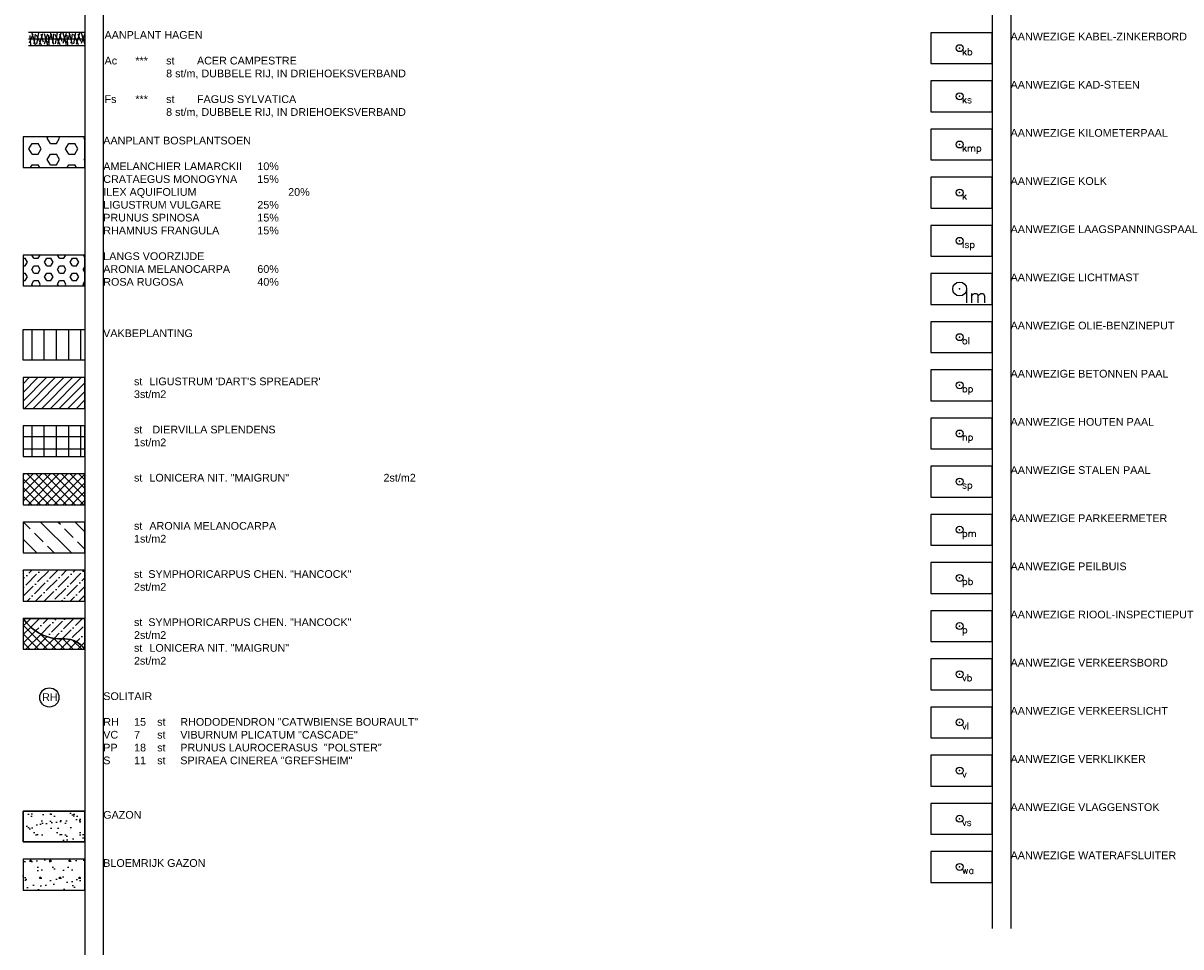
# Model space of a CAD drawing. Header units: metres. Extents: x 252743 to 254903, y 592696 to 593766.
# Tile 129 of 174: x 254283 to 254343, y 593407 to 593455. Entities that reach past the tile are written whole.
import ezdxf
from ezdxf.enums import TextEntityAlignment as Align

# ---------------------------------------------------------------- set-up
doc = ezdxf.new("R2010")
doc.units = ezdxf.units.M
for name, color, linetype, plot in [('ALGEMEEN HULP', 6, 'Continuous', False), ('N-GR-GAZON HULP', 4, 'Continuous', False), ('N-GR-HAAG-LIJN', 1, 'Continuous', False)]:
    doc.layers.add(name, color=color, linetype=linetype, plot=plot)
for name, color, linetype in [('ALGEMEEN LEGENDA 200', 7, 'Continuous'), ('ALGEMEEN TEKST 200', 7, 'Continuous'), ('B-IN-KADSTEEN', 8, 'Continuous'), ('B-IN-KILOMETERPAAL', 8, 'Continuous'), ('B-IN-LICHTMAST', 7, 'Continuous'), ('B-IN-PAAL-BETON', 8, 'Continuous'), ('B-IN-PAAL-HOUT', 8, 'Continuous'), ('B-IN-PAAL-STAAL', 8, 'Continuous'), ('B-IN-PARKEERMETER', 8, 'Continuous'), ('B-IN-PEILBUIS', 8, 'Continuous'), ('B-IN-VEKEERSREGELINSTALLATIE', 8, 'Continuous'), ('B-IN-VERKEERSBORD', 8, 'Continuous'), ('B-IN-VLAGGENMAST', 8, 'Continuous'), ('B-KL-LAAGSPANNINGSMAST', 8, 'Continuous'), ('B-KL-VERKLIKKER', 8, 'Continuous'), ('B-KL-WATERAFSLUITER', 8, 'Continuous'), ('B-KL-ZINKERBORD', 8, 'Continuous'), ('B-RI-KOLK', 8, 'Continuous'), ('B-RI-OLIE-BENZINESCHEIDER', 8, 'Continuous'), ('B-RI-RIOOLPUT', 8, 'Continuous'), ('N-GR-ARC-BEPLANTING', 82, 'Continuous'), ('N-GR-ARC-EXTENSIEF', 8, 'Continuous'), ('N-GR-ARC-GAZON', 1, 'Continuous'), ('N-GR-ARC-VAKBEPLANTING', 8, 'Continuous'), ('N-GR-BEPLANTING-LIJN', 1, 'Continuous'), ('N-GR-BEPLANTING-VAK', 3, 'Continuous'), ('N-GR-HAAG', 82, 'Continuous'), ('N-GR-SOLITAIR', 2, 'Continuous'), ('N-GR-TEKST 200', 7, 'Continuous')]:
    doc.layers.add(name, color=color, linetype=linetype)
doc.layers.add('N-GR-ARC-HAAG', color=7, linetype='Continuous', true_color=0x00db00)
doc.layers.get('0').freeze()
doc.styles.add('N_STANDAARD HOLLEMA', font='arial.ttf', dxfattribs={"height": 2})
doc.styles.add('N_STANDARD 200', font='arial.ttf', dxfattribs={"height": 0.4})
doc.styles.get("Standard").update_dxf_attribs({"font": 'simplex.shx'})

# ---------------------------------------------------------------- blocks, each defined once
blk = doc.blocks.new('hg')
for points in [[(0.222, 0.218), (0.028, -0.225)], [(0.072, 0.168), (0.097, -0.337)], [(0.165, 0.318), (0.334, -0.306)], [(0.34, 0.243), (0.271, -0.256)], [(0.403, 0.212), (0.652, -0.312)], [(0.515, 0.312), (0.415, -0.281)], [(0.715, 0.268), (0.546, -0.318)], [(0.64, 0.243), (0.766, -0.149)], [(0.81, 0.281), (0.991, -0.324)], [(0.991, 0.25), (0.81, -0.268)]]:
    blk.add_lwpolyline(points)
blk = doc.blocks.new('B_KABEL-ZINKERBORD')
blk.add_circle((0, 0), 0.9)
blk.add_point((0, 0))
blk.add_text('kb', height=1.8).set_placement((0.6, 0), align=Align.TOP_LEFT)
blk = doc.blocks.new('B_KADSTEEN')
blk.add_circle((0, 0), 0.9)
blk.add_point((0, 0))
blk.add_text('ks', height=1.8).set_placement((0.6, 0), align=Align.TOP_LEFT)
blk = doc.blocks.new('B_KILOMETERPAAL')
blk.add_circle((0, 0), 0.9)
blk.add_point((0, 0))
blk.add_text('kmp', height=1.8).set_placement((0.6, 0), align=Align.TOP_LEFT)
blk = doc.blocks.new('B_KOLK')
blk.add_circle((0, 0), 0.9)
blk.add_point((0, 0))
blk.add_text('k', height=1.8).set_placement((0.6, 0), align=Align.TOP_LEFT)
blk = doc.blocks.new('B_LAAGSPANNINGSPAAL')
blk.add_circle((0, 0), 0.9)
blk.add_point((0, 0))
blk.add_text('lsp', height=1.8).set_placement((0.6, 0), align=Align.TOP_LEFT)
blk = doc.blocks.new('B_LICHTMAST')
blk.add_circle((0, 0), 0.9)
blk.add_point((0, 0))
blk.add_text('lm', height=1.8).set_placement((0.6, 0), align=Align.TOP_LEFT)
blk = doc.blocks.new('B_OLIE-BENZINEPUT')
blk.add_circle((0, 0), 0.9)
blk.add_point((0, 0))
blk.add_text('ol', height=1.8).set_placement((0.6, 0), align=Align.TOP_LEFT)
blk = doc.blocks.new('B_PAAL-BETON')
blk.add_circle((0, 0), 0.9)
at = {"layer": 'B-IN-PAAL-BETON'}
blk.add_point((0, 0), dxfattribs=at)
blk.add_text('bp', height=1.8).set_placement((0.6, 0), align=Align.TOP_LEFT)
blk = doc.blocks.new('B_PAAL-HOUT')
blk.add_circle((0, 0), 0.9)
blk.add_point((0, 0))
blk.add_text('hp', height=1.8).set_placement((0.6, 0), align=Align.TOP_LEFT)
blk = doc.blocks.new('B_PAAL-STAAL')
blk.add_circle((0, 0), 0.9)
blk.add_point((0, 0))
blk.add_text('sp', height=1.8).set_placement((0.6, 0), align=Align.TOP_LEFT)
blk = doc.blocks.new('B_PARKEERMETER')
blk.add_circle((0, 0), 0.9)
blk.add_point((0, 0))
blk.add_text('pm', height=1.8).set_placement((0.6, 0), align=Align.TOP_LEFT)
blk = doc.blocks.new('B_PEILBUIS')
blk.add_circle((0, 0), 0.9)
blk.add_point((0, 0))
blk.add_text('pb', height=1.8).set_placement((0.6, 0), align=Align.TOP_LEFT)
blk = doc.blocks.new('B_RIOOLPUT')
blk.add_circle((0, 0), 0.9)
blk.add_point((0, 0))
blk.add_text('p', height=1.8).set_placement((0.6, 0), align=Align.TOP_LEFT)
blk = doc.blocks.new('B_VERKEERSBORD')
blk.add_circle((0, 0), 0.9)
blk.add_point((0, 0))
blk.add_text('vb', height=1.8).set_placement((0.6, 0), align=Align.TOP_LEFT)
blk = doc.blocks.new('B_VERKEERSLICHT')
blk.add_circle((0, 0), 0.9)
blk.add_point((0, 0))
blk.add_text('vl', height=1.8).set_placement((0.6, 0), align=Align.TOP_LEFT)
blk = doc.blocks.new('B_VERKLIKKER')
blk.add_circle((0, 0), 0.9)
blk.add_point((0, 0))
blk.add_text('v', height=1.8).set_placement((0.6, 0), align=Align.TOP_LEFT)
blk = doc.blocks.new('B_VLAGGENSTOK')
blk.add_circle((0, 0), 0.9)
blk.add_point((0, 0))
blk.add_text('vs', height=1.8).set_placement((0.6, 0), align=Align.TOP_LEFT)
blk = doc.blocks.new('B_WATERAFSLUITER')
blk.add_circle((0, 0), 0.9)
blk.add_point((0, 0))
blk.add_text('wa', height=1.8).set_placement((0.6, 0), align=Align.TOP_LEFT)

msp = doc.modelspace()

# ---------------------------------------------------------------- hatches: boundary and pattern name
at = {"layer": 'N-GR-ARC-BEPLANTING'}
h = msp.add_hatch(dxfattribs=at)
h.set_pattern_fill('HEX', color=256, scale=0.1)
h.set_pattern_definition([(0, (254148.33495, 593454.4288), (0, 0.5499261), [0.3175, -0.635]), (120, (254148.33495, 593454.4288), (-0.47625, -0.274963), [0.3175, -0.635]), (60, (254148.65245, 593454.4288), (-0.47625, 0.274963), [0.3175, -0.635])])
h.paths.add_polyline_path([(254283.131, 593447.131), (254286.331, 593447.131), (254286.331, 593448.731), (254283.131, 593448.731)])
h = msp.add_hatch(dxfattribs=at)
h.set_pattern_fill('HEX', color=256, scale=0.07)
h.set_pattern_definition([(0, (254148.33495, 593454.35766), (0, 0.3849483), [0.22225, -0.4445]), (120, (254148.33495, 593454.35766), (-0.333375, -0.1924741), [0.22225, -0.4445]), (60, (254148.5572, 593454.35766), (-0.333375, 0.1924741), [0.22225, -0.4445])])
h.paths.add_polyline_path([(254283.131, 593440.993), (254286.331, 593440.993), (254286.331, 593442.593), (254283.131, 593442.593)])
at = {"layer": 'N-GR-ARC-EXTENSIEF'}
h = msp.add_hatch(dxfattribs=at)
h.set_pattern_fill('SWAMP', color=256, scale=0.04)
h.set_pattern_definition([(0, (254148.33495, 593455.1238), (0.508, 0.879882), [0.127, -0.889]), (90, (254148.39845, 593455.1238), (-0.508, 0.8798818), [0.0635, -1.6962636]), (90, (254148.41433, 593455.1238), (-0.508, 0.8798818), [0.0508, -1.7089636]), (90, (254148.3826, 593455.1238), (-0.508, 0.8798818), [0.0508, -1.7089636]), (60, (254148.4302, 593455.1238), (-0.508, 0.879882), [0.04064, -0.97536]), (120, (254148.3667, 593455.1238), (-1.016, 4e-10), [0.04064, -0.97536])])
h.paths.add_polyline_path([(254283.131, 593409.631), (254286.331, 593409.631), (254286.331, 593411.231), (254283.131, 593411.231)])
at = {"layer": 'N-GR-ARC-GAZON'}
h = msp.add_hatch(dxfattribs=at)
h.set_pattern_fill('AR-SAND', color=256, scale=0.015)
h.set_pattern_definition([(37.5, (254124.5619, 593517.3337), (-0.0240005, 0.7341199), [0, -0.57912, 0, -0.6477, 0, -0.619125]), (7.5, (254124.5619, 593517.3337), (0.674285, 1.0752377), [0, -0.31242, 0, -0.52197, 0, -0.200025]), (327.5, (254124.0933, 593517.3337), (1.1864886, 0.0021558), [0, -0.1905, 0, -0.6858, 0, -0.89535]), (317.5, (254124.0933, 593517.3337), (1.1453347, 0.334394), [0, -0.09525, 0, -0.44958, 0, -0.51435])])
h.paths.add_polyline_path([(254283.131, 593412.131), (254286.331, 593412.131), (254286.331, 593413.731), (254283.131, 593413.731)])
h = msp.add_hatch(dxfattribs=at)
h.set_pattern_fill('AR-SAND', color=256, scale=0.02)
h.set_pattern_definition([(37.5, (254148.33495, 593455.1238), (-0.0320006, 0.9788265), [0, -0.77216, 0, -0.8636, 0, -0.8255]), (7.5, (254148.335, 593455.1238), (0.899047, 1.43365), [0, -0.41656, 0, -0.69596, 0, -0.2667]), (327.5, (254147.7101, 593455.1238), (1.5819847, 0.0028744), [0, -0.254, 0, -0.9144, 0, -1.1938]), (317.5, (254147.7101, 593455.1238), (1.527113, 0.445859), [0, -0.127, 0, -0.59944, 0, -0.6858])])
h.paths.add_polyline_path([(254283.132, 593409.631), (254286.332, 593409.631), (254286.332, 593411.231), (254283.132, 593411.231)])
at = {"layer": 'N-GR-ARC-VAKBEPLANTING'}
h = msp.add_hatch(dxfattribs=at)
h.set_pattern_fill('ANSI31', color=256, scale=0.2, angle=45, style=0)
h.set_pattern_definition([(90, (254148.33495, 593456.6691), (-0.635, 1e-16), [])])
h.paths.add_polyline_path([(254283.131, 593438.731), (254286.331, 593438.731), (254286.331, 593437.131), (254283.131, 593437.131)])
at = {"layer": 'N-GR-ARC-VAKBEPLANTING', "lineweight": -3}
h = msp.add_hatch(dxfattribs=at)
h.set_pattern_fill('ANSI31', color=256, scale=0.1, style=0)
h.set_pattern_definition([(45, (254033.7232, 592540.82392), (-0.2245064, 0.2245064), [])])
h.paths.add_polyline_path([(254283.131, 593434.631), (254286.331, 593434.631), (254286.331, 593436.231), (254283.131, 593436.231)])
h = msp.add_hatch(dxfattribs=at)
h.set_pattern_fill('ANSI37', color=256, scale=0.2, angle=45, style=0)
h.set_pattern_definition([(90, (254148.33495, 593456.6691), (-0.635, 1e-16), []), (180, (254148.33495, 593456.6691), (-1e-16, -0.635), [])])
h.paths.add_polyline_path([(254283.131, 593432.131), (254286.331, 593432.131), (254286.331, 593433.731), (254283.131, 593433.731)])
h = msp.add_hatch(dxfattribs=at)
h.set_pattern_fill('ANSI37', color=256, scale=0.1, style=0)
h.set_pattern_definition([(45, (254148.33495, 593456.66912), (-0.2245064, 0.2245064), []), (135, (254148.33495, 593456.66912), (-0.2245064, -0.2245064), [])])
h.paths.add_polyline_path([(254283.131, 593429.631), (254286.331, 593429.631), (254286.331, 593431.231), (254283.131, 593431.231)])
h = msp.add_hatch(dxfattribs=at)
h.set_pattern_fill('ANSI33', color=256, scale=0.2, angle=90, style=0)
h.set_pattern_definition([(135, (254148.335, 593456.6691), (-0.898026, -0.898026), []), (135, (254148.335, 593457.5671), (-0.898026, -0.898026), [0.635, -0.3175])])
h.paths.add_polyline_path([(254283.131, 593427.131), (254286.331, 593427.131), (254286.331, 593428.731), (254283.131, 593428.731)])
h = msp.add_hatch(dxfattribs=at)
h.set_pattern_fill('ANSI36', color=256, scale=0.1, style=0)
h.set_pattern_definition([(45, (254148.33495, 593456.66912), (0.1683798, 0.6173926), [0.79375, -0.15875, 0, -0.15875])])
h.paths.add_polyline_path([(254283.131, 593424.631), (254286.331, 593424.631), (254286.331, 593426.231), (254283.131, 593426.231)])
h = msp.add_hatch(dxfattribs=at)
h.set_pattern_fill('ANSI37', color=256, scale=0.1, style=0)
h.set_pattern_definition([(45, (254033.7232, 592540.82392), (-0.2245064, 0.2245064), []), (135, (254033.7232, 592540.82392), (-0.2245064, -0.2245064), [])])
edge = h.paths.add_edge_path()
edge.add_line((254283.131, 593423.731), (254283.131, 593422.131))
edge.add_line((254283.131, 593422.131), (254286.331, 593422.131))
edge.add_arc((254285.312, 593421.443), 1.229, 34.05035, 90.91622)
edge.add_arc((254285.13, 593425.076), 2.409, 213.92629, 273.86925, ccw=False)
h = msp.add_hatch(dxfattribs=at)
h.set_pattern_fill('ANSI36', color=256, scale=0.1, style=0)
h.set_pattern_definition([(45, (254033.7232, 592540.82392), (0.1683798, 0.61739261), [0.79375, -0.15875, 0, -0.15875])])
edge = h.paths.add_edge_path()
edge.add_line((254283.131, 593423.731), (254286.331, 593423.731))
edge.add_line((254286.331, 593423.731), (254286.331, 593422.131))
edge.add_arc((254285.312, 593421.443), 1.229, 34.05035, 90.91622)
edge.add_arc((254285.13, 593425.076), 2.409, 213.92629, 273.86925, ccw=False)

# ---------------------------------------------------------------- linework, layer by layer
at = {"layer": 'ALGEMEEN HULP'}
for p, q in [((254334.404, 593476.734), (254334.404, 593407.645)), ((254333.448, 593476.626), (254333.448, 593407.633)), ((254286.331, 593474.133), (254286.331, 593381.427)), ((254287.289, 593474.133), (254287.289, 593381.451))]:
    msp.add_line(p, q, dxfattribs=at)
at = {"layer": 'ALGEMEEN LEGENDA 200'}
for points in [[(254330.248, 593452.533), (254333.448, 593452.533), (254333.448, 593454.133), (254330.248, 593454.133)], [(254330.248, 593450.033), (254333.448, 593450.033), (254333.448, 593451.633), (254330.248, 593451.633)], [(254330.248, 593447.533), (254333.448, 593447.533), (254333.448, 593449.133), (254330.248, 593449.133)], [(254283.131, 593447.131), (254286.331, 593447.131), (254286.331, 593448.731), (254283.131, 593448.731)], [(254330.248, 593445.033), (254333.448, 593445.033), (254333.448, 593446.633), (254330.248, 593446.633)], [(254330.248, 593442.533), (254333.448, 593442.533), (254333.448, 593444.133), (254330.248, 593444.133)], [(254283.131, 593440.993), (254286.331, 593440.993), (254286.331, 593442.593), (254283.131, 593442.593)], [(254330.248, 593440.033), (254333.448, 593440.033), (254333.448, 593441.633), (254330.248, 593441.633)], [(254330.248, 593437.533), (254333.448, 593437.533), (254333.448, 593439.133), (254330.248, 593439.133)], [(254283.131, 593438.731), (254286.331, 593438.731), (254286.331, 593437.131), (254283.131, 593437.131)], [(254330.248, 593435.033), (254333.448, 593435.033), (254333.448, 593436.633), (254330.248, 593436.633)], [(254283.131, 593434.631), (254286.331, 593434.631), (254286.331, 593436.231), (254283.131, 593436.231)], [(254283.131, 593434.631), (254286.331, 593434.631), (254286.331, 593436.231), (254283.131, 593436.231)], [(254330.248, 593432.533), (254333.448, 593432.533), (254333.448, 593434.133), (254330.248, 593434.133)], [(254283.131, 593432.131), (254286.331, 593432.131), (254286.331, 593433.731), (254283.131, 593433.731)], [(254283.131, 593432.131), (254286.331, 593432.131), (254286.331, 593433.731), (254283.131, 593433.731)], [(254330.248, 593430.033), (254333.448, 593430.033), (254333.448, 593431.633), (254330.248, 593431.633)], [(254283.131, 593429.631), (254286.331, 593429.631), (254286.331, 593431.231), (254283.131, 593431.231)], [(254283.131, 593429.631), (254286.331, 593429.631), (254286.331, 593431.231), (254283.131, 593431.231)], [(254283.131, 593427.131), (254286.331, 593427.131), (254286.331, 593428.731), (254283.131, 593428.731)], [(254283.131, 593427.131), (254286.331, 593427.131), (254286.331, 593428.731), (254283.131, 593428.731)], [(254330.248, 593427.533), (254333.448, 593427.533), (254333.448, 593429.133), (254330.248, 593429.133)], [(254283.131, 593424.631), (254286.331, 593424.631), (254286.331, 593426.231), (254283.131, 593426.231)], [(254283.131, 593424.631), (254286.331, 593424.631), (254286.331, 593426.231), (254283.131, 593426.231)], [(254330.248, 593425.033), (254333.448, 593425.033), (254333.448, 593426.633), (254330.248, 593426.633)], [(254330.248, 593422.533), (254333.448, 593422.533), (254333.448, 593424.133), (254330.248, 593424.133)], [(254283.131, 593422.131), (254286.331, 593422.131), (254286.331, 593423.731), (254283.131, 593423.731)], [(254330.248, 593420.033), (254333.448, 593420.033), (254333.448, 593421.633), (254330.248, 593421.633)], [(254330.248, 593417.533), (254333.448, 593417.533), (254333.448, 593419.133), (254330.248, 593419.133)], [(254330.248, 593415.033), (254333.448, 593415.033), (254333.448, 593416.633), (254330.248, 593416.633)], [(254283.131, 593412.131), (254286.331, 593412.131), (254286.331, 593413.731), (254283.131, 593413.731)], [(254330.248, 593412.533), (254333.448, 593412.533), (254333.448, 593414.133), (254330.248, 593414.133)], [(254283.131, 593409.631), (254286.331, 593409.631), (254286.331, 593411.231), (254283.131, 593411.231)], [(254330.248, 593410.033), (254333.448, 593410.033), (254333.448, 593411.633), (254330.248, 593411.633)]]:
    msp.add_lwpolyline(points, close=True, dxfattribs=at)
at = {"layer": 'N-GR-BEPLANTING-LIJN'}
msp.add_lwpolyline([(254283.131, 593423.731, 0.267682), (254285.292, 593422.672, -0.253345), (254286.331, 593422.131)], format="xyb", dxfattribs=at)
at = {"layer": 'N-GR-BEPLANTING-VAK'}
for points in [[(254283.131, 593423.731), (254283.131, 593422.131), (254286.331, 593422.131, 0.253345), (254285.292, 593422.672, -0.267682)], [(254283.131, 593423.731), (254286.331, 593423.731), (254286.331, 593422.131, 0.253345), (254285.292, 593422.672, -0.267682)]]:
    msp.add_lwpolyline(points, format="xyb", close=True, dxfattribs=at)
at = {"layer": 'N-GR-GAZON HULP'}
msp.add_lwpolyline([(254283.131, 593413.731), (254286.331, 593413.731), (254286.331, 593412.131), (254283.131, 593412.131)], close=True, dxfattribs=at)
at = {"layer": 'N-GR-HAAG'}
for p, q in [((254283.411, 593454.167), (254286.331, 593454.167)), ((254283.411, 593453.467), (254286.331, 593453.467))]:
    msp.add_line(p, q, dxfattribs=at)
at = {"layer": 'N-GR-HAAG-LIJN'}
msp.add_line((254283.411, 593453.817), (254286.331, 593453.817), dxfattribs=at)
at = {"layer": 'N-GR-SOLITAIR'}
msp.add_circle((254284.49, 593419.631), 0.5, dxfattribs=at)

# ---------------------------------------------------------------- block references
at = {"layer": 'B-IN-KADSTEEN', "xscale": 0.2, "yscale": 0.2, "zscale": 0.2}
msp.add_blockref('B_KADSTEEN', (254331.753, 593450.833), dxfattribs=at)
at = {"layer": 'B-IN-KILOMETERPAAL', "xscale": 0.2, "yscale": 0.2, "zscale": 0.2}
msp.add_blockref('B_KILOMETERPAAL', (254331.753, 593448.333), dxfattribs=at)
at = {"layer": 'B-IN-LICHTMAST', "xscale": 0.4, "yscale": 0.4, "zscale": 0.4}
msp.add_blockref('B_LICHTMAST', (254331.753, 593440.833), dxfattribs=at)
at = {"layer": 'B-IN-PAAL-BETON', "xscale": 0.2, "yscale": 0.2, "zscale": 0.2}
msp.add_blockref('B_PAAL-BETON', (254331.753, 593435.833), dxfattribs=at)
at = {"layer": 'B-IN-PAAL-HOUT', "xscale": 0.2, "yscale": 0.2, "zscale": 0.2}
msp.add_blockref('B_PAAL-HOUT', (254331.753, 593433.333), dxfattribs=at)
at = {"layer": 'B-IN-PAAL-STAAL', "xscale": 0.2, "yscale": 0.2, "zscale": 0.2}
msp.add_blockref('B_PAAL-STAAL', (254331.753, 593430.833), dxfattribs=at)
at = {"layer": 'B-IN-PARKEERMETER', "xscale": 0.2, "yscale": 0.2, "zscale": 0.2}
msp.add_blockref('B_PARKEERMETER', (254331.753, 593428.333), dxfattribs=at)
at = {"layer": 'B-IN-PEILBUIS', "xscale": 0.2, "yscale": 0.2, "zscale": 0.2}
msp.add_blockref('B_PEILBUIS', (254331.753, 593425.833), dxfattribs=at)
at = {"layer": 'B-IN-VEKEERSREGELINSTALLATIE', "xscale": 0.2, "yscale": 0.2, "zscale": 0.2}
msp.add_blockref('B_VERKEERSLICHT', (254331.753, 593418.333), dxfattribs=at)
at = {"layer": 'B-IN-VERKEERSBORD', "xscale": 0.2, "yscale": 0.2, "zscale": 0.2}
msp.add_blockref('B_VERKEERSBORD', (254331.753, 593420.833), dxfattribs=at)
at = {"layer": 'B-IN-VLAGGENMAST', "xscale": 0.2, "yscale": 0.2, "zscale": 0.2}
msp.add_blockref('B_VLAGGENSTOK', (254331.753, 593413.333), dxfattribs=at)
at = {"layer": 'B-KL-LAAGSPANNINGSMAST', "xscale": 0.2, "yscale": 0.2, "zscale": 0.2}
msp.add_blockref('B_LAAGSPANNINGSPAAL', (254331.753, 593443.333), dxfattribs=at)
at = {"layer": 'B-KL-VERKLIKKER', "xscale": 0.2, "yscale": 0.2, "zscale": 0.2}
msp.add_blockref('B_VERKLIKKER', (254331.753, 593415.833), dxfattribs=at)
at = {"layer": 'B-KL-WATERAFSLUITER', "xscale": 0.2, "yscale": 0.2, "zscale": 0.2}
msp.add_blockref('B_WATERAFSLUITER', (254331.753, 593410.833), dxfattribs=at)
at = {"layer": 'B-KL-ZINKERBORD', "xscale": 0.2, "yscale": 0.2, "zscale": 0.2}
msp.add_blockref('B_KABEL-ZINKERBORD', (254331.753, 593453.333), dxfattribs=at)
at = {"layer": 'B-RI-KOLK', "xscale": 0.2, "yscale": 0.2, "zscale": 0.2}
msp.add_blockref('B_KOLK', (254331.753, 593445.833), dxfattribs=at)
at = {"layer": 'B-RI-OLIE-BENZINESCHEIDER', "xscale": 0.2, "yscale": 0.2, "zscale": 0.2}
msp.add_blockref('B_OLIE-BENZINEPUT', (254331.753, 593438.333), dxfattribs=at)
at = {"layer": 'B-RI-RIOOLPUT', "xscale": 0.2, "yscale": 0.2, "zscale": 0.2}
msp.add_blockref('B_RIOOLPUT', (254331.753, 593423.333), dxfattribs=at)
at = {"layer": 'N-GR-ARC-HAAG'}
for p in [(254283.411, 593453.817), (254284.374, 593453.841), (254285.333, 593453.841)]:
    msp.add_blockref('hg', p, dxfattribs=at)

# ---------------------------------------------------------------- texts
at = {"layer": 'ALGEMEEN TEKST 200', "char_height": 0.4, "attachment_point": 1, "style": 'N_STANDARD 200'}
for s, insert, width in [('AANPLANT HAGEN\\P\\PAc^I***^Ist ^IACER CAMPESTRE^I\\P^I^I8 st/m, DUBBELE RIJ, IN DRIEHOEKSVERBAND\\P\\PFs^I*** ^Ist^IFAGUS SYLVATICA^I\\P^I^I8 st/m, DUBBELE RIJ, IN DRIEHOEKSVERBAND', (254287.354, 593454.221), 18.21703), ('AANWEZIGE KABEL-ZINKERBORD', (254334.398, 593454.136), 10.37345), ('AANWEZIGE KAD-STEEN', (254334.398, 593451.636), 10.37345), ('AANWEZIGE KILOMETERPAAL', (254334.398, 593449.136), 10.37345), ('AANPLANT BOSPLANTSOEN\\P\\PAMELANCHIER LAMARCKII^I10%\\PCRATAEGUS MONOGYNA^I15%\\PILEX AQUIFOLIUM^I^I^I20%\\PLIGUSTRUM VULGARE^I^I25%\\PPRUNUS SPINOSA^I^I15%\\PRHAMNUS FRANGULA^I^I15%\\P\\PLANGS VOORZIJDE\\PARONIA MELANOCARPA^I60%\\PROSA RUGOSA^I^I^I40%', (254287.289, 593448.737), 11.20067), ('AANWEZIGE KOLK', (254334.398, 593446.636), 10.37345), ('AANWEZIGE LAAGSPANNINGSPAAL', (254334.398, 593444.136), 10.37345), ('AANWEZIGE LICHTMAST', (254334.398, 593441.636), 8.15407), ('AANWEZIGE OLIE-BENZINEPUT', (254334.398, 593439.136), 9.33433), ('AANWEZIGE BETONNEN PAAL', (254334.398, 593436.636), 8.15407), ('AANWEZIGE HOUTEN PAAL', (254334.398, 593434.136), 8.15407), ('AANWEZIGE STALEN PAAL', (254334.398, 593431.636), 8.15407), ('AANWEZIGE PARKEERMETER', (254334.398, 593429.136), 8.15407), ('AANWEZIGE PEILBUIS', (254334.398, 593426.636), 8.15407), ('AANWEZIGE RIOOL-INSPECTIEPUT', (254334.398, 593424.136), 9.59059), ('AANWEZIGE VERKEERSBORD', (254334.398, 593421.636), 8.15407), ('\\pxt7;SOLITAIR\\P\\pt4,6,7,10;\\P\\pt4,7,10,12;RH^I15 ^Ist^IRHODODENDRON "CATWBIENSE BOURAULT"\\PVC^I7^Ist^IVIBURNUM PLICATUM "CASCADE"\\PPP ^I18^Ist^IPRUNUS LAUROCERASUS  "POLSTER"\\PS^I11^Ist^ISPIRAEA CINEREA "GREFSHEIM"', (254287.289, 593419.897), 17.62052), ('AANWEZIGE VERKEERSLICHT', (254334.398, 593419.136), 8.15407), ('AANWEZIGE VERKLIKKER', (254334.398, 593416.636), 8.15407), ('GAZON ', (254287.287, 593413.737), 9.39624), ('AANWEZIGE VLAGGENSTOK', (254334.398, 593414.136), 8.15407), ('BLOEMRIJK GAZON', (254287.285, 593411.237), 9.39624), ('AANWEZIGE WATERAFSLUITER', (254334.398, 593411.636), 8.93004)]:
    msp.add_mtext(s, dxfattribs=dict(at, insert=insert, width=width))
for s, width, insert in [('\\pxt4,6;VAKBEPLANTING', 14.63461, (254287.283, 593438.737)), ("\\pxt4,6;^Ist^ILIGUSTRUM 'DART'S SPREADER' ^I^I^I3st/m2", 14.63461, (254287.283, 593436.237)), ("\\pxt4,6;^Ist^ILIGUSTRUM 'DART'S SPREADER' ^I^I^I3st/m2", 14.63461, (254287.283, 593436.237)), ('\\pxt4,6;^Ist^I DIERVILLA SPLENDENS ^I^I^I^I^I1st/m2', 14.99085, (254287.283, 593433.737)), ('\\pxt4,6;^Ist^ILONICERA NIT. "MAIGRUN" ^I^I^I^I2st/m2', 15.59902, (254287.283, 593431.237)), ('\\pxt4,6;^Ist^IARONIA MELANOCARPA ^I^I^I^I^I1st/m2', 14.85726, (254287.283, 593428.737)), ('\\pxt4,6;^Ist  SYMPHORICARPUS CHEN. "HANCOCK" ^I^I2st/m2', 14.54555, (254287.283, 593426.237)), ('\\pxt4,6;^Ist  SYMPHORICARPUS CHEN. "HANCOCK" ^I^I2st/m2\\P^Ist^ILONICERA NIT. "MAIGRUN" ^I^I^I^I2st/m2', 14.54555, (254287.283, 593423.737))]:
    msp.add_mtext_dynamic_manual_height_columns(s, width=width, gutter_width=1.6, heights=[0], dxfattribs=dict(at, insert=insert))
at = {"layer": 'N-GR-TEKST 200', "insert": (254284.111, 593419.849), "char_height": 0.4, "width": 0.74958, "attachment_point": 1, "style": 'N_STANDAARD HOLLEMA'}
msp.add_mtext('RH', dxfattribs=at)

doc.saveas('drawing.dxf')
